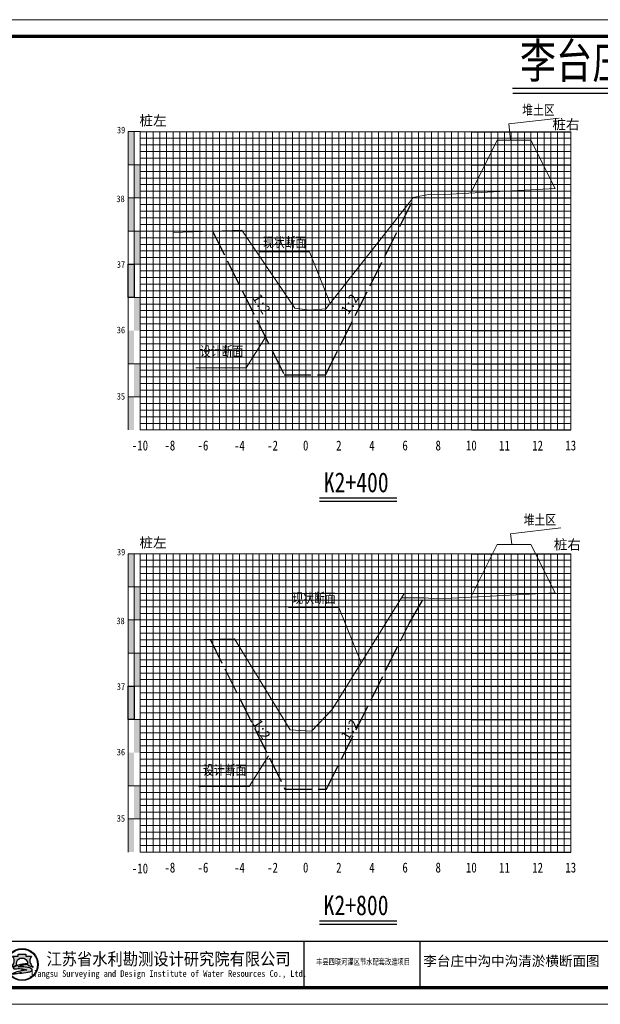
# Model space of a CAD drawing. Header units: millimetres. Extents: x -1851 to 142262423, y -629789 to 22327943.
# Tile 33 of 69: x 36853 to 37028, y 3721 to 4018. Entities that reach past the tile are written whole.
import ezdxf
from ezdxf.enums import TextEntityAlignment as Align

# ---------------------------------------------------------------- set-up
doc = ezdxf.new("R2010")
doc.units = ezdxf.units.MM
doc.linetypes.add('4415', pattern=[5, 4, -1])
for name, color, linetype, lineweight in [('0.13文字', 3, 'Continuous', 13), ('2', 61, 'Continuous', 30), ('3', 8, 'Continuous', 5), ('dmx', 7, 'Continuous', 15)]:
    doc.layers.add(name, color=color, linetype=linetype, lineweight=lineweight)
doc.layers.add('DIMTEX', color=7, linetype='Continuous')
doc.layers.add('断面', color=7, linetype='Continuous')
doc.styles.add('LYJFS', font='times.ttf', dxfattribs={"width": 0.7})
doc.styles.add('STYLE2', font='txt', dxfattribs={"width": 0.8})
doc.styles.add('仿宋体', font='FangSong_GB2312.ttf', dxfattribs={"width": 0.8})
doc.styles.add('宋体', font='txt', dxfattribs={"height": 3.5})
doc.styles.add('等线体', font='simhei.ttf')

# ---------------------------------------------------------------- blocks, each defined once
blk = doc.blocks.new('tk')
h = blk.add_hatch(color=152)
h.dxf.hatch_style = 1
h.paths.add_polyline_path([(6876.364125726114, 854.2295714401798, 1), (6866.686434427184, 854.2295714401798, 1)])
h.paths.add_polyline_path([(6876.201261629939, 854.2295714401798, 1), (6866.84929852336, 854.2295714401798, 1)], flags=16)
h = blk.add_hatch(color=152)
h.dxf.hatch_style = 1
edge = h.paths.add_edge_path()
edge.add_arc((6873.407199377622, 851.8047045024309), 1.461698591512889, 43.31770961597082, 70.37003522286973)
edge.add_arc((6872.0275850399, 847.9366998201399), 5.568375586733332, 70.37003522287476, 84.52854590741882)
edge.add_arc((6871.440752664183, 841.8102204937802), 11.72289597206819, 84.5285459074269, 95.17746754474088)
edge.add_arc((6871.582339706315, 852.1014277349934), 1.831337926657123, 111.7965680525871, 130.9174013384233, ccw=False)
edge.add_arc((6873.47809212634, 847.3608850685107), 6.936886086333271, 98.84274785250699, 111.79656805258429, ccw=False)
edge.add_arc((6874.544451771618, 840.506451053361), 13.873772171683, 95.21036804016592, 98.84274785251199, ccw=False)
edge.add_ellipse((6871.525280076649, 854.5219636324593), major_axis=(-1.773815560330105, 0), ratio=0.8776980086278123, start_angle=172.6538623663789, end_angle=176.9129867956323)
edge.add_arc((6873.117644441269, 844.1909795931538), 10.24870363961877, 88.99992913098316, 98.52267106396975)
edge.add_arc((6872.724314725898, 846.8157053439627), 7.594670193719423, 98.5226710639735, 116.8491039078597)
edge.add_arc((6869.849912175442, 852.4939579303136), 1.230336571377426, 116.8491039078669, 139.2900683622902)
edge.add_arc((6869.065436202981, 853.1689503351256), 0.1954369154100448, 139.2900683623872, 263.050638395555)
edge.add_arc((6869.248585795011, 854.6715617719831), 1.70916902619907, 263.0506383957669, 272.136251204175)
edge.add_arc((6870.416233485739, 823.3689317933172), 29.61523112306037, 88.46268833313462, 92.13625120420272, ccw=False)
edge.add_arc((6871.07395213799, 847.876297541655), 5.099041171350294, 68.07113774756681, 88.46268833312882, ccw=False)
edge.add_arc((6875.183614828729, 831.3122526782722), 21.4080615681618, 95.91294384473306, 98.79521578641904)
edge.add_arc((6873.816328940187, 840.1492628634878), 12.46590188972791, 98.79521578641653, 117.8496747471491)
edge.add_arc((6932.315236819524, 613.7362839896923), 245.9934265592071, 104.7703900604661, 105.15790668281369, ccw=False)
edge.add_line((6869.600177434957, 851.6009245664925), (6868.796656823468, 851.2750728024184))
edge.add_arc((6890.157828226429, 754.105500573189), 99.48982566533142, 100.90627282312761, 102.39834375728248, ccw=False)
edge.add_line((6871.334059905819, 851.7983414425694), (6870.72346251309, 851.6097564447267))
edge.add_arc((6868.414090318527, 880.2016823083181), 28.68503833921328, 274.6177604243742, 279.6944367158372)
edge.add_arc((6872.474319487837, 856.4344682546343), 4.573507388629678, 279.694436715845, 287.6119267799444)
edge.add_arc((6873.358587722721, 853.648913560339), 1.650966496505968, 287.6119267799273, 311.5140981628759)
edge.add_arc((6874.270477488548, 852.6187205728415), 0.2751610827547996, 311.5140981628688, 403.3177096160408)
edge = h.paths.add_edge_path()
edge.add_arc((6875.946394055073, 855.3665725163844), 2.066422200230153, 138.9741968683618, 204.1180883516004, ccw=False)
edge.add_line((6874.387456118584, 856.7229696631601), (6872.690352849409, 856.7229696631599))
edge.add_line((6872.69035284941, 856.7229696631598), (6872.69035284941, 857.3096342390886))
edge.add_line((6872.69035284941, 857.3096342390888), (6870.360207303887, 857.3096342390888))
edge.add_line((6870.360207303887, 857.3096342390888), (6870.360207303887, 856.7229696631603))
edge.add_line((6870.360207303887, 856.7229696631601), (6868.663104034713, 856.7229696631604))
edge.add_arc((6867.104166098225, 855.3665725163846), 2.066422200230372, -24.118088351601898, 41.0258031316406, ccw=False)
edge.add_arc((6865.567634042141, 856.05447875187), 3.749914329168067, 314.34412131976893, 335.8819116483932, ccw=False)
edge.add_arc((6867.522236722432, 856.4070458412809), 3.106664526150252, 282.3877277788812, 290.1465811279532)
edge.add_arc((6864.457993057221, 864.7594382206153), 12.00340818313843, 290.1465811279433, 296.6495194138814)
edge.add_ellipse((6871.525280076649, 854.5219636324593), major_axis=(-1.773815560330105, 0), ratio=0.8776980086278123, start_angle=176.9129867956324, end_angle=378.37473811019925, ccw=False)
edge.add_ellipse((6871.525280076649, 854.5219636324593), major_axis=(-1.773815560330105, 0), ratio=0.8776980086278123, start_angle=172.653862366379, end_angle=176.9129867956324, ccw=False)
edge.add_ellipse((6871.525280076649, 854.5219636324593), major_axis=(-1.773815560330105, 0), ratio=0.8776980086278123, start_angle=161.6252618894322, end_angle=172.653862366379, ccw=False)
edge.add_arc((6878.592567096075, 864.759438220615), 12.00340818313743, 243.3504805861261, 249.853418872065)
edge.add_arc((6875.528323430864, 856.4070458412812), 3.106664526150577, 249.8534188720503, 257.61227222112)
edge.add_arc((6877.482926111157, 856.05447875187), 3.74991432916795, 204.1180883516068, 225.6558786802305, ccw=False)
at = {"lineweight": 0}
for p, q in [((6838.597780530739, 1139.229571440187), (7258.597780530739, 1139.229571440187)), ((7258.597780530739, 842.2295714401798), (6838.597780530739, 842.2295714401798))]:
    blk.add_line(p, q, dxfattribs=at)
for p, q in [((6956.597780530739, 861.2295714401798), (6956.597780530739, 847.2295714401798)), ((6991.597780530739, 861.2295714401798), (6991.597780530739, 847.2295714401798))]:
    blk.add_line(p, q)
at = {"lineweight": 0, "const_width": 1}
blk.add_lwpolyline([(6863.597780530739, 1134.229571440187), (7253.597780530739, 1134.229571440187), (7253.597780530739, 847.2295714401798), (6863.597780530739, 847.2295714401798)], close=True, dxfattribs=at)
at = {"lineweight": 0, "const_width": 0.4}
blk.add_lwpolyline([(7253.597780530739, 861.2295714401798), (6863.597780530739, 861.2295714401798)], dxfattribs=at)
at = {"color": 152}
for points in [[(6869.8419023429, 854.0311891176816, -0.02838203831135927), (6868.592243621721, 853.4904639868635, -0.03386732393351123), (6868.188697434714, 853.3727099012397, 0.09425397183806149), (6868.990200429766, 854.5221939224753, 0.2921547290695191), (6868.663104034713, 856.7229696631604), (6870.360207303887, 856.7229696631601), (6870.360207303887, 857.3096342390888), (6872.69035284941, 857.3096342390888), (6872.69035284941, 856.7229696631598), (6874.387456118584, 856.7229696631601, 0.29215472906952), (6874.06035972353, 854.5221939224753, 0.09425397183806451), (6874.861862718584, 853.3727099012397, -0.03386732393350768), (6874.458316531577, 853.4904639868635, -0.02838203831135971), (6873.208657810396, 854.0311891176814)], [(6873.296521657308, 854.4381220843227, 0.04157472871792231), (6871.598778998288, 854.3265098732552, 0.08013502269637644), (6869.294240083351, 853.5916630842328, 0.09823132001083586), (6868.917290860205, 853.2964201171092, 0.599439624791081), (6869.041789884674, 852.9749492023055, 0.03966424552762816), (6869.312296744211, 852.9635806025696, -0.01603031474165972), (6871.210748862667, 852.9735033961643, -0.08921046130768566), (6872.978215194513, 852.6064141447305, 0.01257694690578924), (6871.910251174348, 852.4685801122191, 0.08333285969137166), (6867.992840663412, 851.171317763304, -0.001690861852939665), (6869.600177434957, 851.6009245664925), (6868.796656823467, 851.275072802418, -0.006510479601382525), (6871.334059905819, 851.7983414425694), (6870.72346251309, 851.6097564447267, 0.02215480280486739), (6873.244469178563, 851.9262713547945, 0.03456031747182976), (6873.858117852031, 852.0753316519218, 0.1046726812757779), (6874.452855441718, 852.4126819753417, 0.4234638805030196), (6874.470673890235, 852.8074929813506, 0.1185893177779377), (6873.898248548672, 853.1814519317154, 0.06185687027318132), (6872.558528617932, 853.479704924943, 0.04649815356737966), (6870.382867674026, 853.4852866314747, -0.08362449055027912), (6870.902341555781, 853.8018397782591, -0.05658197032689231), (6872.411732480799, 854.2153190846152, -0.01585057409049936), (6873.284535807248, 854.3228965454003)]]:
    blk.add_lwpolyline(points, format="xyb", dxfattribs=at)
for radius in [4.838845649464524, 4.675981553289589]:
    blk.add_circle((6871.525280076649, 854.2295714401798), radius, dxfattribs=at)
blk.add_arc((6873.478092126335, 847.3608850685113), 6.936886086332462, 98.84274785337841, 111.7965680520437, dxfattribs=at)
for start_param, end_param in [(2.820892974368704, 6.603884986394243), (3.013378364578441, 3.087714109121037)]:
    blk.add_ellipse((6871.525280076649, 854.5219636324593), major_axis=(-1.773815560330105, 0), ratio=0.8776980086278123, start_param=start_param, end_param=end_param, dxfattribs=at)
at = {"style": '宋体'}
for s, height, width, p in [('江苏省水利勘测设计研究院有限公司', 3.75, 0.9, (6915.725099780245, 855.9804173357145)), ('丰县四联河灌区节水配套改造项目', 1.8, 0.75, (6974.43168055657, 855.1042281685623)), ('Jiangsu Surveying and Design Institute of Water Resources Co., Ltd.', 2, 0.8, (6915.552971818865, 851.2429752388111))]:
    blk.add_text(s, height=height, dxfattribs=dict(at, width=width)).set_placement(p, align=Align.MIDDLE)

msp = doc.modelspace()

# ---------------------------------------------------------------- hatches: boundary and pattern name
at = {"linetype": 'Continuous'}
for points in [[(36885.80106367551, 3984.325873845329), (36887.60106367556, 3984.325873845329), (36887.60106367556, 3974.325873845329), (36885.80106367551, 3974.325873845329)], [(36887.60106367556, 3974.325873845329), (36889.40106367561, 3974.325873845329), (36889.40106367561, 3964.325873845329), (36887.60106367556, 3964.325873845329)], [(36885.80106367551, 3964.325873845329), (36887.60106367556, 3964.325873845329), (36887.60106367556, 3954.325873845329), (36885.80106367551, 3954.325873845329)], [(36887.60106367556, 3954.325873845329), (36889.40106367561, 3954.325873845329), (36889.40106367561, 3944.325873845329), (36887.60106367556, 3944.325873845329)], [(36885.80106367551, 3944.325873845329), (36887.60106367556, 3944.325873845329), (36887.60106367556, 3934.325873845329), (36885.80106367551, 3934.325873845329)], [(36887.60106367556, 3934.325873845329), (36889.40106367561, 3934.325873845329), (36889.40106367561, 3924.325873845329), (36887.60106367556, 3924.325873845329)], [(36885.80106367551, 3924.325873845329), (36887.60106367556, 3924.325873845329), (36887.60106367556, 3914.325873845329), (36885.80106367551, 3914.325873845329)], [(36887.60742442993, 3914.35059899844), (36889.40742442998, 3914.35059899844), (36889.40742442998, 3904.35059899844), (36887.60742442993, 3904.35059899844)], [(36885.80106367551, 3904.32180959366), (36887.60106367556, 3904.32180959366), (36887.60106367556, 3894.32180959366), (36885.80106367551, 3894.32180959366)], [(36885.80106367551, 3857.013848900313), (36887.60106367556, 3857.013848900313), (36887.60106367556, 3847.013848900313), (36885.80106367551, 3847.013848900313)], [(36887.60106367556, 3847.013848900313), (36889.40106367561, 3847.013848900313), (36889.40106367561, 3837.013848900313), (36887.60106367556, 3837.013848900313)], [(36885.80106367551, 3837.013848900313), (36887.60106367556, 3837.013848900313), (36887.60106367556, 3827.013848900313), (36885.80106367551, 3827.013848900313)], [(36887.60106367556, 3827.013848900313), (36889.40106367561, 3827.013848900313), (36889.40106367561, 3817.013848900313), (36887.60106367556, 3817.013848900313)], [(36885.80106367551, 3817.013848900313), (36887.60106367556, 3817.013848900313), (36887.60106367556, 3807.013848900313), (36885.80106367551, 3807.013848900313)], [(36887.60106367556, 3807.013848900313), (36889.40106367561, 3807.013848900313), (36889.40106367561, 3797.013848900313), (36887.60106367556, 3797.013848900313)], [(36885.80106367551, 3797.013848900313), (36887.60106367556, 3797.013848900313), (36887.60106367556, 3787.013848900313), (36885.80106367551, 3787.013848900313)], [(36887.60742442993, 3787.038574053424), (36889.40742442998, 3787.038574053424), (36889.40742442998, 3777.038574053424), (36887.60742442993, 3777.038574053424)], [(36885.80106367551, 3777.009784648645), (36887.60106367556, 3777.009784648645), (36887.60106367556, 3767.009784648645), (36885.80106367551, 3767.009784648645)]]:
    msp.add_hatch(color=7, dxfattribs=at).paths.add_polyline_path(points)

# ---------------------------------------------------------------- linework, layer by layer
at = {"color": 1, "linetype": '4415', "lineweight": 30, "ltscale": 2}
for p, q in [((36945.42674992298, 3910.963976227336), (36972.20305102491, 3964.516578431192)), ((36970.42674992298, 3960.963976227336), (36970.42674992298, 3960.963976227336)), ((36911.27451311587, 3954.268449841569), (36932.92674992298, 3910.963976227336)), ((36932.92674992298, 3910.963976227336), (36945.42674992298, 3910.963976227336))]:
    msp.add_line(p, q, dxfattribs=at)
at = {"linetype": 'Continuous', "lineweight": 20, "flags": 128}
for points in [[(37001.19837404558, 3981.731679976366), (37000.71537380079, 3986.625371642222), (37015.9188375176, 3988.403315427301)], [(36946.87031705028, 3932.325873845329), (36940.52437917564, 3948.100904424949), (36925.37298949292, 3948.074592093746)], [(36927.24580111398, 3922.325873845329), (36921.40495339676, 3913.090724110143), (36906.25356371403, 3913.064411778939)], [(37001.66053694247, 3859.91290719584), (37001.17753669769, 3863.00228539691), (37016.3810004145, 3864.780229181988)], [(36956.10989134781, 3824.052837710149), (36949.37736041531, 3840.788879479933), (36934.22597073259, 3840.762567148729)], [(36928.15106367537, 3795.990236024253), (36922.31021595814, 3786.755086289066), (36907.15882627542, 3786.728773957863)]]:
    msp.add_lwpolyline(points, dxfattribs=at)
at = {"linetype": 'Continuous', "flags": 128}
for points in [[(36885.80106367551, 3944.325873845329), (36887.60106367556, 3944.325873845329), (36887.60106367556, 3934.325873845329), (36885.80106367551, 3934.325873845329)], [(36885.80106367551, 3817.013848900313), (36887.60106367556, 3817.013848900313), (36887.60106367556, 3807.013848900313), (36885.80106367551, 3807.013848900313)]]:
    msp.add_lwpolyline(points, close=True, dxfattribs=at)
at = {"color": 1, "linetype": '4415', "lineweight": 30, "ltscale": 2}
msp.add_lwpolyline([(36910.5517715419, 3831.1888202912), (36933.15106367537, 3785.990236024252), (36945.65106367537, 3785.990236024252), (36970.65106367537, 3835.990236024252), (36975.07663988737, 3843.736970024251)], dxfattribs=at)
at = {"layer": '2', "color": 7, "lineweight": 15}
for points in [[(36889.40106367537, 3984.259773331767), (36989.40106367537, 3984.259773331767)], [(36899.40106367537, 3984.325873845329), (36899.40106367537, 3894.325873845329)], [(36909.40106367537, 3984.325873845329), (36909.40106367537, 3894.325873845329)], [(36919.40106367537, 3984.325873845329), (36919.40106367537, 3894.325873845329)], [(36929.40106367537, 3984.325873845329), (36929.40106367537, 3894.325873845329)], [(36949.40106367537, 3984.325873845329), (36949.40106367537, 3894.325873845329)], [(36959.40106367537, 3984.325873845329), (36959.40106367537, 3894.325873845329)], [(36969.40106367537, 3984.325873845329), (36969.40106367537, 3894.325873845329)], [(36979.40106367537, 3984.325873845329), (36979.40106367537, 3894.325873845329)], [(36989.40106367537, 3984.325873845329), (36989.40106367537, 3894.325873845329)], [(36999.40106367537, 3984.325873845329), (36999.40106367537, 3894.325873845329)], [(37009.40106367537, 3984.325873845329), (37009.40106367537, 3894.325873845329)], [(37019.40106367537, 3984.325873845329), (37019.40106367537, 3894.325873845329)], [(36889.40106367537, 3974.325873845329), (36989.40106367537, 3974.325873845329)], [(36889.40106367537, 3964.325873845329), (36989.40106367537, 3964.325873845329)], [(36889.40106367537, 3954.325873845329), (36989.40106367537, 3954.325873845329)], [(36889.40106367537, 3944.325873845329), (36989.40106367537, 3944.325873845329)], [(36889.40106367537, 3924.325873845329), (36989.40106367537, 3924.325873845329)], [(36889.40106367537, 3894.325873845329), (36989.40106367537, 3894.325873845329)], [(36889.40106367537, 3856.947748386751), (36989.40106367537, 3856.947748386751)], [(36899.40106367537, 3857.013848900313), (36899.40106367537, 3767.013848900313)], [(36909.40106367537, 3857.013848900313), (36909.40106367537, 3767.013848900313)], [(36919.40106367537, 3857.013848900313), (36919.40106367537, 3767.013848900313)], [(36929.40106367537, 3857.013848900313), (36929.40106367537, 3767.013848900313)], [(36949.40106367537, 3857.013848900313), (36949.40106367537, 3767.013848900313)], [(36959.40106367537, 3857.013848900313), (36959.40106367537, 3767.013848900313)], [(36969.40106367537, 3857.013848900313), (36969.40106367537, 3767.013848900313)], [(36979.40106367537, 3857.013848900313), (36979.40106367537, 3767.013848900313)], [(36989.40106367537, 3857.013848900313), (36989.40106367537, 3767.013848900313)], [(36999.40106367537, 3857.013848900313), (36999.40106367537, 3767.013848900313)], [(37009.40106367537, 3857.013848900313), (37009.40106367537, 3767.013848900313)], [(37019.40106367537, 3857.013848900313), (37019.40106367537, 3767.013848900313)], [(36889.40106367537, 3847.013848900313), (36989.40106367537, 3847.013848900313)], [(36889.40106367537, 3837.013848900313), (36989.40106367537, 3837.013848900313)], [(36889.40106367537, 3827.013848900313), (36989.40106367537, 3827.013848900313)], [(36889.40106367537, 3817.013848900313), (36989.40106367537, 3817.013848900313)], [(36889.40106367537, 3797.013848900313), (36989.40106367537, 3797.013848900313)], [(36889.40106367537, 3767.013848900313), (36989.40106367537, 3767.013848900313)]]:
    msp.add_lwpolyline(points, dxfattribs=at)
at = {"layer": '2', "color": 3, "lineweight": 15}
for points in [[(36939.40106367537, 3984.325873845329), (36939.40106367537, 3894.325873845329)], [(36939.40106367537, 3857.013848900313), (36939.40106367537, 3767.013848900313)]]:
    msp.add_lwpolyline(points, dxfattribs=at)
at = {"layer": '2', "color": 7, "lineweight": 15, "flags": 128}
for points in [[(36889.40106367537, 3934.325873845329), (36989.40106367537, 3934.325873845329)], [(36889.40106367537, 3807.013848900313), (36989.40106367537, 3807.013848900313)]]:
    msp.add_lwpolyline(points, dxfattribs=at)
at = {"layer": '2', "color": 0, "lineweight": 15}
for points in [[(36889.40106367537, 3914.325873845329), (36989.40106367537, 3914.325873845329)], [(36889.40106367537, 3904.325873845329), (36989.40106367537, 3904.325873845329)], [(36889.40106367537, 3787.013848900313), (36989.40106367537, 3787.013848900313)], [(36889.40106367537, 3777.013848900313), (36989.40106367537, 3777.013848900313)]]:
    msp.add_lwpolyline(points, dxfattribs=at)
at = {"layer": '3', "lineweight": 5}
for p, q in [((36989.40106367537, 3982.325873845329), (37009.40106367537, 3982.325873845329)), ((36989.40106367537, 3980.325873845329), (37009.40106367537, 3980.325873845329)), ((37009.40106367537, 3982.325873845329), (37019.40106367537, 3982.325873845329)), ((37009.40106367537, 3980.325873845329), (37019.40106367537, 3980.325873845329)), ((36989.40106367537, 3978.325873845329), (37009.40106367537, 3978.325873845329)), ((37009.40106367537, 3978.325873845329), (37019.40106367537, 3978.325873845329)), ((36989.40106367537, 3976.325873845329), (37009.40106367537, 3976.325873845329)), ((37009.40106367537, 3976.325873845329), (37019.40106367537, 3976.325873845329)), ((36989.40106367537, 3972.325873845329), (37009.40106367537, 3972.325873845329)), ((37009.40106367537, 3972.325873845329), (37019.40106367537, 3972.325873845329)), ((36989.40106367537, 3970.325873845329), (37009.40106367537, 3970.325873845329)), ((36989.40106367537, 3968.325873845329), (37009.40106367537, 3968.325873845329)), ((37009.40106367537, 3970.325873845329), (37019.40106367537, 3970.325873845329)), ((37009.40106367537, 3968.325873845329), (37019.40106367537, 3968.325873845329)), ((36989.40106367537, 3966.325873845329), (37009.40106367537, 3966.325873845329)), ((37009.40106367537, 3966.325873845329), (37019.40106367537, 3966.325873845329)), ((36989.40106367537, 3962.325873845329), (37009.40106367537, 3962.325873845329)), ((37009.40106367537, 3962.325873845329), (37019.40106367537, 3962.325873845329)), ((36989.40106367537, 3960.325873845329), (37009.40106367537, 3960.325873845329)), ((37009.40106367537, 3960.325873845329), (37019.40106367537, 3960.325873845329)), ((36989.40106367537, 3958.325873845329), (37009.40106367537, 3958.325873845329)), ((36989.40106367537, 3956.325873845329), (37009.40106367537, 3956.325873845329)), ((37009.40106367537, 3958.325873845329), (37019.40106367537, 3958.325873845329)), ((37009.40106367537, 3956.325873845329), (37019.40106367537, 3956.325873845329)), ((36989.40106367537, 3952.325873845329), (37009.40106367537, 3952.325873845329)), ((36989.40106367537, 3950.325873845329), (37009.40106367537, 3950.325873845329)), ((37009.40106367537, 3952.325873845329), (37019.40106367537, 3952.325873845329)), ((37009.40106367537, 3950.325873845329), (37019.40106367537, 3950.325873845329)), ((36989.40106367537, 3948.325873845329), (37009.40106367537, 3948.325873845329)), ((37009.40106367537, 3948.325873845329), (37019.40106367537, 3948.325873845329)), ((36989.40106367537, 3946.325873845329), (37009.40106367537, 3946.325873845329)), ((37009.40106367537, 3946.325873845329), (37019.40106367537, 3946.325873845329)), ((36989.40106367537, 3942.325873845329), (37009.40106367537, 3942.325873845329)), ((37009.40106367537, 3942.325873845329), (37019.40106367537, 3942.325873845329)), ((36989.40106367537, 3940.325873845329), (37009.40106367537, 3940.325873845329)), ((36989.40106367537, 3938.325873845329), (37009.40106367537, 3938.325873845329)), ((37009.40106367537, 3940.325873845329), (37019.40106367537, 3940.325873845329)), ((37009.40106367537, 3938.325873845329), (37019.40106367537, 3938.325873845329)), ((36989.40106367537, 3936.325873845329), (37009.40106367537, 3936.325873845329)), ((37009.40106367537, 3936.325873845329), (37019.40106367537, 3936.325873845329)), ((36989.40106367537, 3932.325873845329), (37009.40106367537, 3932.325873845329)), ((37009.40106367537, 3932.325873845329), (37019.40106367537, 3932.325873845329)), ((36989.40106367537, 3930.325873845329), (37009.40106367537, 3930.325873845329)), ((37009.40106367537, 3930.325873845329), (37019.40106367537, 3930.325873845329)), ((36989.40106367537, 3928.325873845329), (37009.40106367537, 3928.325873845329)), ((37009.40106367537, 3928.325873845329), (37019.40106367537, 3928.325873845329)), ((36989.40106367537, 3926.325873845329), (37009.40106367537, 3926.325873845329)), ((37009.40106367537, 3926.325873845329), (37019.40106367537, 3926.325873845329)), ((36989.40106367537, 3922.325873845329), (37009.40106367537, 3922.325873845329)), ((37009.40106367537, 3922.325873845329), (37019.40106367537, 3922.325873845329)), ((36989.40106367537, 3920.325873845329), (37009.40106367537, 3920.325873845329)), ((36989.40106367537, 3918.325873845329), (37009.40106367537, 3918.325873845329)), ((37009.40106367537, 3920.325873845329), (37019.40106367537, 3920.325873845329)), ((37009.40106367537, 3918.325873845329), (37019.40106367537, 3918.325873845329)), ((36989.40106367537, 3916.325873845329), (37009.40106367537, 3916.325873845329)), ((37009.40106367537, 3916.325873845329), (37019.40106367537, 3916.325873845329)), ((36989.40106367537, 3912.325873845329), (37009.40106367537, 3912.325873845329)), ((37009.40106367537, 3912.325873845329), (37019.40106367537, 3912.325873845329)), ((36989.40106367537, 3910.325873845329), (37009.40106367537, 3910.325873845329)), ((37009.40106367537, 3910.325873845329), (37019.40106367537, 3910.325873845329)), ((36989.40106367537, 3908.325873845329), (37009.40106367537, 3908.325873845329)), ((36989.40106367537, 3906.325873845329), (37009.40106367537, 3906.325873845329)), ((37009.40106367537, 3908.325873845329), (37019.40106367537, 3908.325873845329)), ((37009.40106367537, 3906.325873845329), (37019.40106367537, 3906.325873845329)), ((36989.40106367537, 3902.325873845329), (37009.40106367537, 3902.325873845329)), ((36989.40106367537, 3900.325873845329), (37009.40106367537, 3900.325873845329)), ((37009.40106367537, 3902.325873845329), (37019.40106367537, 3902.325873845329)), ((37009.40106367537, 3900.325873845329), (37019.40106367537, 3900.325873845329)), ((36989.40106367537, 3898.325873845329), (37009.40106367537, 3898.325873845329)), ((37009.40106367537, 3898.325873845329), (37019.40106367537, 3898.325873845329)), ((36989.40106367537, 3896.325873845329), (37009.40106367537, 3896.325873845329)), ((37009.40106367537, 3896.325873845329), (37019.40106367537, 3896.325873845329)), ((36989.40106367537, 3855.013848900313), (37009.40106367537, 3855.013848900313)), ((36989.40106367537, 3853.013848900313), (37009.40106367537, 3853.013848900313)), ((37009.40106367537, 3855.013848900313), (37019.40106367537, 3855.013848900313)), ((37009.40106367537, 3853.013848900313), (37019.40106367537, 3853.013848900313)), ((36989.40106367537, 3851.013848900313), (37009.40106367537, 3851.013848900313)), ((37009.40106367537, 3851.013848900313), (37019.40106367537, 3851.013848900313)), ((36989.40106367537, 3849.013848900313), (37009.40106367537, 3849.013848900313)), ((37009.40106367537, 3849.013848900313), (37019.40106367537, 3849.013848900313)), ((36989.40106367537, 3845.013848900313), (37009.40106367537, 3845.013848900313)), ((37009.40106367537, 3845.013848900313), (37019.40106367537, 3845.013848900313)), ((36989.40106367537, 3843.013848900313), (37009.40106367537, 3843.013848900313)), ((36989.40106367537, 3841.013848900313), (37009.40106367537, 3841.013848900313)), ((37009.40106367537, 3843.013848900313), (37019.40106367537, 3843.013848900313)), ((37009.40106367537, 3841.013848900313), (37019.40106367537, 3841.013848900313)), ((36989.40106367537, 3839.013848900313), (37009.40106367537, 3839.013848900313)), ((37009.40106367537, 3839.013848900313), (37019.40106367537, 3839.013848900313)), ((36989.40106367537, 3835.013848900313), (37009.40106367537, 3835.013848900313)), ((37009.40106367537, 3835.013848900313), (37019.40106367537, 3835.013848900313)), ((36989.40106367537, 3833.013848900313), (37009.40106367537, 3833.013848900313)), ((37009.40106367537, 3833.013848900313), (37019.40106367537, 3833.013848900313)), ((36989.40106367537, 3831.013848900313), (37009.40106367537, 3831.013848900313)), ((36989.40106367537, 3829.013848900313), (37009.40106367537, 3829.013848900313)), ((37009.40106367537, 3831.013848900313), (37019.40106367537, 3831.013848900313)), ((37009.40106367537, 3829.013848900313), (37019.40106367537, 3829.013848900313)), ((36989.40106367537, 3825.013848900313), (37009.40106367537, 3825.013848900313)), ((36989.40106367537, 3823.013848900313), (37009.40106367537, 3823.013848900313)), ((37009.40106367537, 3825.013848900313), (37019.40106367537, 3825.013848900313)), ((37009.40106367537, 3823.013848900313), (37019.40106367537, 3823.013848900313)), ((36989.40106367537, 3821.013848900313), (37009.40106367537, 3821.013848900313)), ((37009.40106367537, 3821.013848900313), (37019.40106367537, 3821.013848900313)), ((36989.40106367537, 3819.013848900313), (37009.40106367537, 3819.013848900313)), ((37009.40106367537, 3819.013848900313), (37019.40106367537, 3819.013848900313)), ((36989.40106367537, 3815.013848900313), (37009.40106367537, 3815.013848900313)), ((37009.40106367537, 3815.013848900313), (37019.40106367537, 3815.013848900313)), ((36989.40106367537, 3813.013848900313), (37009.40106367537, 3813.013848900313)), ((36989.40106367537, 3811.013848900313), (37009.40106367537, 3811.013848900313)), ((37009.40106367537, 3813.013848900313), (37019.40106367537, 3813.013848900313)), ((37009.40106367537, 3811.013848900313), (37019.40106367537, 3811.013848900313)), ((36989.40106367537, 3809.013848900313), (37009.40106367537, 3809.013848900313)), ((37009.40106367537, 3809.013848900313), (37019.40106367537, 3809.013848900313)), ((36989.40106367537, 3805.013848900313), (37009.40106367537, 3805.013848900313)), ((37009.40106367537, 3805.013848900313), (37019.40106367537, 3805.013848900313)), ((36989.40106367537, 3803.013848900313), (37009.40106367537, 3803.013848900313)), ((37009.40106367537, 3803.013848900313), (37019.40106367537, 3803.013848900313)), ((36989.40106367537, 3801.013848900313), (37009.40106367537, 3801.013848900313)), ((36989.40106367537, 3799.013848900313), (37009.40106367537, 3799.013848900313)), ((37009.40106367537, 3801.013848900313), (37019.40106367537, 3801.013848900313)), ((37009.40106367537, 3799.013848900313), (37019.40106367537, 3799.013848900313)), ((36989.40106367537, 3795.013848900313), (37009.40106367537, 3795.013848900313)), ((36989.40106367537, 3793.013848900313), (37009.40106367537, 3793.013848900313)), ((37009.40106367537, 3795.013848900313), (37019.40106367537, 3795.013848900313)), ((37009.40106367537, 3793.013848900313), (37019.40106367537, 3793.013848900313)), ((36989.40106367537, 3791.013848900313), (37009.40106367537, 3791.013848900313)), ((37009.40106367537, 3791.013848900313), (37019.40106367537, 3791.013848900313)), ((36989.40106367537, 3789.013848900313), (37009.40106367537, 3789.013848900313)), ((37009.40106367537, 3789.013848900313), (37019.40106367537, 3789.013848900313)), ((36989.40106367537, 3785.013848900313), (37009.40106367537, 3785.013848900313)), ((37009.40106367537, 3785.013848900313), (37019.40106367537, 3785.013848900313)), ((36989.40106367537, 3783.013848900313), (37009.40106367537, 3783.013848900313)), ((36989.40106367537, 3781.013848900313), (37009.40106367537, 3781.013848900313)), ((37009.40106367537, 3783.013848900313), (37019.40106367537, 3783.013848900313)), ((37009.40106367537, 3781.013848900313), (37019.40106367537, 3781.013848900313)), ((36989.40106367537, 3779.013848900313), (37009.40106367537, 3779.013848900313)), ((37009.40106367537, 3779.013848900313), (37019.40106367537, 3779.013848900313)), ((36989.40106367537, 3775.013848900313), (37009.40106367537, 3775.013848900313)), ((37009.40106367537, 3775.013848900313), (37019.40106367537, 3775.013848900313)), ((36989.40106367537, 3773.013848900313), (37009.40106367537, 3773.013848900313)), ((37009.40106367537, 3773.013848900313), (37019.40106367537, 3773.013848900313)), ((36989.40106367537, 3771.013848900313), (37009.40106367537, 3771.013848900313)), ((36989.40106367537, 3769.013848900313), (37009.40106367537, 3769.013848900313)), ((37009.40106367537, 3771.013848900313), (37019.40106367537, 3771.013848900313)), ((37009.40106367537, 3769.013848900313), (37019.40106367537, 3769.013848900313))]:
    msp.add_line(p, q, dxfattribs=at)
for points in [[(36891.40106367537, 3984.325873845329), (36891.40106367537, 3894.325873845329)], [(36893.40106367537, 3984.325873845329), (36893.40106367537, 3894.325873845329)], [(36895.40106367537, 3984.325873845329), (36895.40106367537, 3894.325873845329)], [(36897.40106367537, 3984.325873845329), (36897.40106367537, 3894.325873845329)], [(36901.40106367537, 3984.325873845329), (36901.40106367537, 3894.325873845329)], [(36903.40106367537, 3984.325873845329), (36903.40106367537, 3894.325873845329)], [(36905.40106367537, 3984.325873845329), (36905.40106367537, 3894.325873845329)], [(36907.40106367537, 3984.325873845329), (36907.40106367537, 3894.325873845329)], [(36911.40106367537, 3984.325873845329), (36911.40106367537, 3894.325873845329)], [(36913.40106367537, 3984.325873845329), (36913.40106367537, 3894.325873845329)], [(36915.40106367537, 3984.325873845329), (36915.40106367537, 3894.325873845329)], [(36917.40106367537, 3984.325873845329), (36917.40106367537, 3894.325873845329)], [(36921.40106367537, 3984.325873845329), (36921.40106367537, 3894.325873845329)], [(36923.40106367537, 3984.325873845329), (36923.40106367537, 3894.325873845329)], [(36925.40106367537, 3984.325873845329), (36925.40106367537, 3894.325873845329)], [(36927.40106367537, 3984.325873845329), (36927.40106367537, 3894.325873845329)], [(36931.40106367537, 3984.325873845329), (36931.40106367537, 3894.325873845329)], [(36933.40106367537, 3984.325873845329), (36933.40106367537, 3894.325873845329)], [(36935.40106367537, 3984.325873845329), (36935.40106367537, 3894.325873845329)], [(36937.40106367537, 3984.325873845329), (36937.40106367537, 3894.325873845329)], [(36941.40106367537, 3984.325873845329), (36941.40106367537, 3894.325873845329)], [(36943.40106367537, 3984.325873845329), (36943.40106367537, 3894.325873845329)], [(36945.40106367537, 3984.325873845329), (36945.40106367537, 3894.325873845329)], [(36947.40106367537, 3984.325873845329), (36947.40106367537, 3894.325873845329)], [(36951.40106367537, 3984.325873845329), (36951.40106367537, 3894.325873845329)], [(36953.40106367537, 3984.325873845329), (36953.40106367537, 3894.325873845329)], [(36955.40106367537, 3984.325873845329), (36955.40106367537, 3894.325873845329)], [(36957.40106367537, 3984.325873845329), (36957.40106367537, 3894.325873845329)], [(36961.40106367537, 3984.325873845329), (36961.40106367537, 3894.325873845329)], [(36963.40106367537, 3984.325873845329), (36963.40106367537, 3894.325873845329)], [(36965.40106367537, 3984.325873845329), (36965.40106367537, 3894.325873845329)], [(36967.40106367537, 3984.325873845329), (36967.40106367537, 3894.325873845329)], [(36971.40106367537, 3984.325873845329), (36971.40106367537, 3894.325873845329)], [(36973.40106367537, 3984.325873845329), (36973.40106367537, 3894.325873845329)], [(36975.40106367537, 3984.325873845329), (36975.40106367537, 3894.325873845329)], [(36977.40106367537, 3984.325873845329), (36977.40106367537, 3894.325873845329)], [(36981.40106367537, 3984.325873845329), (36981.40106367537, 3894.325873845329)], [(36983.40106367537, 3984.325873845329), (36983.40106367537, 3894.325873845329)], [(36985.40106367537, 3984.325873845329), (36985.40106367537, 3894.325873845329)], [(36987.40106367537, 3984.325873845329), (36987.40106367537, 3894.325873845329)], [(36991.40106367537, 3984.325873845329), (36991.40106367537, 3894.325873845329)], [(36993.40106367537, 3984.325873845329), (36993.40106367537, 3894.325873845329)], [(36995.40106367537, 3984.325873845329), (36995.40106367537, 3894.325873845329)], [(36997.40106367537, 3984.325873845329), (36997.40106367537, 3894.325873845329)], [(37001.40106367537, 3984.325873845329), (37001.40106367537, 3894.325873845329)], [(37003.40106367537, 3984.325873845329), (37003.40106367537, 3894.325873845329)], [(37005.40106367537, 3984.325873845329), (37005.40106367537, 3894.325873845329)], [(37007.40106367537, 3984.325873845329), (37007.40106367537, 3894.325873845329)], [(37011.40106367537, 3984.325873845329), (37011.40106367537, 3894.325873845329)], [(37013.40106367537, 3984.325873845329), (37013.40106367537, 3894.325873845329)], [(37015.40106367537, 3984.325873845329), (37015.40106367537, 3894.325873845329)], [(37017.40106367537, 3984.325873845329), (37017.40106367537, 3894.325873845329)], [(36889.40106367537, 3982.325873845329), (36989.40106367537, 3982.325873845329)], [(36889.40106367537, 3980.325873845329), (36989.40106367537, 3980.325873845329)], [(36889.40106367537, 3978.325873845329), (36989.40106367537, 3978.325873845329)], [(36889.40106367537, 3976.325873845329), (36989.40106367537, 3976.325873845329)], [(36889.40106367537, 3972.325873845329), (36989.40106367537, 3972.325873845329)], [(36889.40106367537, 3970.325873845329), (36989.40106367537, 3970.325873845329)], [(36889.40106367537, 3968.325873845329), (36989.40106367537, 3968.325873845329)], [(36889.40106367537, 3966.325873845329), (36989.40106367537, 3966.325873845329)], [(36889.40106367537, 3962.325873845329), (36989.40106367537, 3962.325873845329)], [(36889.40106367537, 3960.325873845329), (36989.40106367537, 3960.325873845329)], [(36889.40106367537, 3958.325873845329), (36989.40106367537, 3958.325873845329)], [(36889.40106367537, 3956.325873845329), (36989.40106367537, 3956.325873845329)], [(36889.40106367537, 3952.325873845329), (36989.40106367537, 3952.325873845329)], [(36889.40106367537, 3950.325873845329), (36989.40106367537, 3950.325873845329)], [(36889.40106367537, 3948.325873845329), (36989.40106367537, 3948.325873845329)], [(36889.40106367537, 3946.325873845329), (36989.40106367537, 3946.325873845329)], [(36889.40106367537, 3942.325873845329), (36989.40106367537, 3942.325873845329)], [(36889.40106367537, 3940.325873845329), (36989.40106367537, 3940.325873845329)], [(36889.40106367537, 3938.325873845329), (36989.40106367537, 3938.325873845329)], [(36889.40106367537, 3936.325873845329), (36989.40106367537, 3936.325873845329)], [(36889.40106367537, 3932.325873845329), (36989.40106367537, 3932.325873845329)], [(36889.40106367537, 3930.325873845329), (36989.40106367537, 3930.325873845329)], [(36889.40106367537, 3928.325873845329), (36989.40106367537, 3928.325873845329)], [(36889.40106367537, 3926.325873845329), (36989.40106367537, 3926.325873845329)], [(36889.40106367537, 3922.325873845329), (36989.40106367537, 3922.325873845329)], [(36889.40106367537, 3920.325873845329), (36989.40106367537, 3920.325873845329)], [(36889.40106367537, 3918.325873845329), (36989.40106367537, 3918.325873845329)], [(36889.40106367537, 3916.325873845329), (36989.40106367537, 3916.325873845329)], [(36889.40106367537, 3912.325873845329), (36989.40106367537, 3912.325873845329)], [(36889.40106367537, 3910.325873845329), (36989.40106367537, 3910.325873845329)], [(36889.40106367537, 3908.325873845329), (36989.40106367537, 3908.325873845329)], [(36889.40106367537, 3906.325873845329), (36989.40106367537, 3906.325873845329)], [(36889.40106367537, 3902.325873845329), (36989.40106367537, 3902.325873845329)], [(36889.40106367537, 3900.325873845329), (36989.40106367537, 3900.325873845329)], [(36889.40106367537, 3898.325873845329), (36989.40106367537, 3898.325873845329)], [(36889.40106367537, 3896.325873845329), (36989.40106367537, 3896.325873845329)], [(36891.40106367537, 3857.013848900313), (36891.40106367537, 3767.013848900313)], [(36893.40106367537, 3857.013848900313), (36893.40106367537, 3767.013848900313)], [(36895.40106367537, 3857.013848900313), (36895.40106367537, 3767.013848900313)], [(36897.40106367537, 3857.013848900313), (36897.40106367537, 3767.013848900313)], [(36901.40106367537, 3857.013848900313), (36901.40106367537, 3767.013848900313)], [(36903.40106367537, 3857.013848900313), (36903.40106367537, 3767.013848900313)], [(36905.40106367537, 3857.013848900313), (36905.40106367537, 3767.013848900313)], [(36907.40106367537, 3857.013848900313), (36907.40106367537, 3767.013848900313)], [(36911.40106367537, 3857.013848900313), (36911.40106367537, 3767.013848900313)], [(36913.40106367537, 3857.013848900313), (36913.40106367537, 3767.013848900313)], [(36915.40106367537, 3857.013848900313), (36915.40106367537, 3767.013848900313)], [(36917.40106367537, 3857.013848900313), (36917.40106367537, 3767.013848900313)], [(36921.40106367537, 3857.013848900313), (36921.40106367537, 3767.013848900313)], [(36923.40106367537, 3857.013848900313), (36923.40106367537, 3767.013848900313)], [(36925.40106367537, 3857.013848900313), (36925.40106367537, 3767.013848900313)], [(36927.40106367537, 3857.013848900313), (36927.40106367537, 3767.013848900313)], [(36931.40106367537, 3857.013848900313), (36931.40106367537, 3767.013848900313)], [(36933.40106367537, 3857.013848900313), (36933.40106367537, 3767.013848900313)], [(36935.40106367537, 3857.013848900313), (36935.40106367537, 3767.013848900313)], [(36937.40106367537, 3857.013848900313), (36937.40106367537, 3767.013848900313)], [(36941.40106367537, 3857.013848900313), (36941.40106367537, 3767.013848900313)], [(36943.40106367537, 3857.013848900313), (36943.40106367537, 3767.013848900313)], [(36945.40106367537, 3857.013848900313), (36945.40106367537, 3767.013848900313)], [(36947.40106367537, 3857.013848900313), (36947.40106367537, 3767.013848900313)], [(36951.40106367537, 3857.013848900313), (36951.40106367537, 3767.013848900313)], [(36953.40106367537, 3857.013848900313), (36953.40106367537, 3767.013848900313)], [(36955.40106367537, 3857.013848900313), (36955.40106367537, 3767.013848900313)], [(36957.40106367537, 3857.013848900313), (36957.40106367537, 3767.013848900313)], [(36961.40106367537, 3857.013848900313), (36961.40106367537, 3767.013848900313)], [(36963.40106367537, 3857.013848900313), (36963.40106367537, 3767.013848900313)], [(36965.40106367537, 3857.013848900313), (36965.40106367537, 3767.013848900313)], [(36967.40106367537, 3857.013848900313), (36967.40106367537, 3767.013848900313)], [(36971.40106367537, 3857.013848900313), (36971.40106367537, 3767.013848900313)], [(36973.40106367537, 3857.013848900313), (36973.40106367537, 3767.013848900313)], [(36975.40106367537, 3857.013848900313), (36975.40106367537, 3767.013848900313)], [(36977.40106367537, 3857.013848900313), (36977.40106367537, 3767.013848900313)], [(36981.40106367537, 3857.013848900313), (36981.40106367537, 3767.013848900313)], [(36983.40106367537, 3857.013848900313), (36983.40106367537, 3767.013848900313)], [(36985.40106367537, 3857.013848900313), (36985.40106367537, 3767.013848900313)], [(36987.40106367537, 3857.013848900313), (36987.40106367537, 3767.013848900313)], [(36991.40106367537, 3857.013848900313), (36991.40106367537, 3767.013848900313)], [(36993.40106367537, 3857.013848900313), (36993.40106367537, 3767.013848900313)], [(36995.40106367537, 3857.013848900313), (36995.40106367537, 3767.013848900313)], [(36997.40106367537, 3857.013848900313), (36997.40106367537, 3767.013848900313)], [(37001.40106367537, 3857.013848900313), (37001.40106367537, 3767.013848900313)], [(37003.40106367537, 3857.013848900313), (37003.40106367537, 3767.013848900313)], [(37005.40106367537, 3857.013848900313), (37005.40106367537, 3767.013848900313)], [(37007.40106367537, 3857.013848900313), (37007.40106367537, 3767.013848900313)], [(37011.40106367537, 3857.013848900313), (37011.40106367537, 3767.013848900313)], [(37013.40106367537, 3857.013848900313), (37013.40106367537, 3767.013848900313)], [(37015.40106367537, 3857.013848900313), (37015.40106367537, 3767.013848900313)], [(37017.40106367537, 3857.013848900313), (37017.40106367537, 3767.013848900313)], [(36889.40106367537, 3855.013848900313), (36989.40106367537, 3855.013848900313)], [(36889.40106367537, 3853.013848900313), (36989.40106367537, 3853.013848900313)], [(36889.40106367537, 3851.013848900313), (36989.40106367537, 3851.013848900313)], [(36889.40106367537, 3849.013848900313), (36989.40106367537, 3849.013848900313)], [(36889.40106367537, 3845.013848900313), (36989.40106367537, 3845.013848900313)], [(36889.40106367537, 3843.013848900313), (36989.40106367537, 3843.013848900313)], [(36889.40106367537, 3841.013848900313), (36989.40106367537, 3841.013848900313)], [(36889.40106367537, 3839.013848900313), (36989.40106367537, 3839.013848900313)], [(36889.40106367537, 3835.013848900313), (36989.40106367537, 3835.013848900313)], [(36889.40106367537, 3833.013848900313), (36989.40106367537, 3833.013848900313)], [(36889.40106367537, 3831.013848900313), (36989.40106367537, 3831.013848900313)], [(36889.40106367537, 3829.013848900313), (36989.40106367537, 3829.013848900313)], [(36889.40106367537, 3825.013848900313), (36989.40106367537, 3825.013848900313)], [(36889.40106367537, 3823.013848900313), (36989.40106367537, 3823.013848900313)], [(36889.40106367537, 3821.013848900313), (36989.40106367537, 3821.013848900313)], [(36889.40106367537, 3819.013848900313), (36989.40106367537, 3819.013848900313)], [(36889.40106367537, 3815.013848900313), (36989.40106367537, 3815.013848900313)], [(36889.40106367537, 3813.013848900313), (36989.40106367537, 3813.013848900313)], [(36889.40106367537, 3811.013848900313), (36989.40106367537, 3811.013848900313)], [(36889.40106367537, 3809.013848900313), (36989.40106367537, 3809.013848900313)], [(36889.40106367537, 3805.013848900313), (36989.40106367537, 3805.013848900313)], [(36889.40106367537, 3803.013848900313), (36989.40106367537, 3803.013848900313)], [(36889.40106367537, 3801.013848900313), (36989.40106367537, 3801.013848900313)], [(36889.40106367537, 3799.013848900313), (36989.40106367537, 3799.013848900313)], [(36889.40106367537, 3795.013848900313), (36989.40106367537, 3795.013848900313)], [(36889.40106367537, 3793.013848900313), (36989.40106367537, 3793.013848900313)], [(36889.40106367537, 3791.013848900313), (36989.40106367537, 3791.013848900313)], [(36889.40106367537, 3789.013848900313), (36989.40106367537, 3789.013848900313)], [(36889.40106367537, 3785.013848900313), (36989.40106367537, 3785.013848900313)], [(36889.40106367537, 3783.013848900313), (36989.40106367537, 3783.013848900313)], [(36889.40106367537, 3781.013848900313), (36989.40106367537, 3781.013848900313)], [(36889.40106367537, 3779.013848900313), (36989.40106367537, 3779.013848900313)], [(36889.40106367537, 3775.013848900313), (36989.40106367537, 3775.013848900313)], [(36889.40106367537, 3773.013848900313), (36989.40106367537, 3773.013848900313)], [(36889.40106367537, 3771.013848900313), (36989.40106367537, 3771.013848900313)], [(36889.40106367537, 3769.013848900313), (36989.40106367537, 3769.013848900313)]]:
    msp.add_lwpolyline(points, dxfattribs=at)
at = {"layer": '3', "color": 0, "lineweight": 5}
for points in [[(36885.80106367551, 3914.325873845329), (36989.40106367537, 3914.325873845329)], [(36885.80106367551, 3904.325873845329), (36989.40106367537, 3904.325873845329)], [(36885.80106367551, 3787.013848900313), (36989.40106367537, 3787.013848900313)], [(36885.80106367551, 3777.013848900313), (36989.40106367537, 3777.013848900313)]]:
    msp.add_lwpolyline(points, dxfattribs=at)
at = {"layer": 'DIMTEX', "color": 0, "linetype": 'Continuous'}
for p, q in [((37001.8572030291, 3997.453932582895), (37126.74704731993, 3997.453932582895)), ((37001.89326234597, 3995.967157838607), (37126.87091993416, 3995.967157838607)), ((36943.60593456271, 3873.811691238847), (36966.93052804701, 3873.811691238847)), ((36943.58544277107, 3872.849296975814), (36966.93052804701, 3872.849296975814)), ((36943.545311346, 3745.289626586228), (36966.89039662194, 3745.289626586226)), ((36943.56580313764, 3746.252020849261), (36966.89039662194, 3746.252020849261))]:
    msp.add_line(p, q, dxfattribs=at)
at = {"layer": 'dmx', "linetype": 'Continuous', "lineweight": 15}
for p, q in [((36997.18252891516, 3981.731679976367), (36989.21028295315, 3965.78437724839)), ((36997.18252891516, 3981.731679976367), (37007.37337832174, 3981.731679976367)), ((37007.37337832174, 3981.731679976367), (37014.67789629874, 3967.122644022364)), ((36979.40106367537, 3965.268924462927), (37014.67789629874, 3967.122644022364)), ((36997.18252891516, 3859.83340914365), (36989.21028295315, 3843.886106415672)), ((36997.18252891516, 3859.83340914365), (37007.37337832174, 3859.83340914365)), ((37007.37337832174, 3859.83340914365), (37014.67789629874, 3845.224373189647)), ((36979.40106367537, 3843.370653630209), (37014.67789629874, 3845.224373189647))]:
    msp.add_line(p, q, dxfattribs=at)
at = {"layer": 'dmx', "linetype": 'Continuous', "lineweight": 15, "flags": 128}
for points in [[(36970.64316999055, 3962.854371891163), (36971.80838492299, 3964.433924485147), (36976.92531492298, 3965.505550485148), (36979.40106367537, 3965.268924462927)], [(36920.17419492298, 3954.557216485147), (36936.15087992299, 3931.121928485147), (36940.56444006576, 3930.508142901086), (36945.44656492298, 3930.877254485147), (36970.64316999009, 3962.854371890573)], [(36899.40106367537, 3953.883193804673), (36920.17419492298, 3954.557216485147)], [(36917.95453334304, 3831.34065402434), (36917.95453334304, 3831.340653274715), (36934.69208988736, 3803.860720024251), (36941.14105584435, 3803.457073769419), (36947.40106367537, 3810.013848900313), (36969.11266788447, 3845.013848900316)], [(36968.30675988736, 3843.71469202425), (36975.07663988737, 3843.736970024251), (36979.40106367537, 3843.370653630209)], [(36899.40106367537, 3830.960115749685), (36917.95456988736, 3831.34065402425)]]:
    msp.add_lwpolyline(points, dxfattribs=at)
at = {"layer": '断面'}
for p, q in [((36989.40106367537, 3984.259773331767), (37009.40106367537, 3984.259773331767)), ((37009.40106367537, 3984.259773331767), (37019.40106367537, 3984.259773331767)), ((36989.40106367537, 3974.325873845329), (37009.40106367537, 3974.325873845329)), ((37009.40106367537, 3974.325873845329), (37019.40106367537, 3974.325873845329)), ((36989.40106367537, 3964.325873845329), (37009.40106367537, 3964.325873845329)), ((37009.40106367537, 3964.325873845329), (37019.40106367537, 3964.325873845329)), ((36989.40106367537, 3954.325873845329), (37009.40106367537, 3954.325873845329)), ((37009.40106367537, 3954.325873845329), (37019.40106367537, 3954.325873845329)), ((36989.40106367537, 3944.325873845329), (37009.40106367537, 3944.325873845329)), ((37009.40106367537, 3944.325873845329), (37019.40106367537, 3944.325873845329)), ((36989.40106367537, 3934.325873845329), (37009.40106367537, 3934.325873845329)), ((37009.40106367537, 3934.325873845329), (37019.40106367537, 3934.325873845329)), ((36989.40106367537, 3924.325873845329), (37009.40106367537, 3924.325873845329)), ((37009.40106367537, 3924.325873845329), (37019.40106367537, 3924.325873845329)), ((36989.40106367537, 3914.325873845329), (37009.40106367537, 3914.325873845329)), ((37009.40106367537, 3914.325873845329), (37019.40106367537, 3914.325873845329)), ((36989.40106367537, 3904.325873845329), (37009.40106367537, 3904.325873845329)), ((37009.40106367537, 3904.325873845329), (37019.40106367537, 3904.325873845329)), ((36989.40106367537, 3894.325873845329), (37009.40106367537, 3894.325873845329)), ((37009.40106367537, 3894.325873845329), (37019.40106367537, 3894.325873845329)), ((36989.40106367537, 3856.947748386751), (37009.40106367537, 3856.947748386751)), ((37009.40106367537, 3856.947748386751), (37019.40106367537, 3856.947748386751)), ((36989.40106367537, 3847.013848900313), (37009.40106367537, 3847.013848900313)), ((37009.40106367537, 3847.013848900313), (37019.40106367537, 3847.013848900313)), ((36989.40106367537, 3837.013848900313), (37009.40106367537, 3837.013848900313)), ((37009.40106367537, 3837.013848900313), (37019.40106367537, 3837.013848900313)), ((36989.40106367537, 3827.013848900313), (37009.40106367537, 3827.013848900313)), ((37009.40106367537, 3827.013848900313), (37019.40106367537, 3827.013848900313)), ((36989.40106367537, 3817.013848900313), (37009.40106367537, 3817.013848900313)), ((37009.40106367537, 3817.013848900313), (37019.40106367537, 3817.013848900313)), ((36989.40106367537, 3807.013848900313), (37009.40106367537, 3807.013848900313)), ((37009.40106367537, 3807.013848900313), (37019.40106367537, 3807.013848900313)), ((36989.40106367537, 3797.013848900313), (37009.40106367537, 3797.013848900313)), ((37009.40106367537, 3797.013848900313), (37019.40106367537, 3797.013848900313)), ((36989.40106367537, 3787.013848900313), (37009.40106367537, 3787.013848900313)), ((37009.40106367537, 3787.013848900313), (37019.40106367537, 3787.013848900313)), ((36989.40106367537, 3777.013848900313), (37009.40106367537, 3777.013848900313)), ((37009.40106367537, 3777.013848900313), (37019.40106367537, 3777.013848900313)), ((36989.40106367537, 3767.013848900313), (37009.40106367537, 3767.013848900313)), ((37009.40106367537, 3767.013848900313), (37019.40106367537, 3767.013848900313))]:
    msp.add_line(p, q, dxfattribs=at)
at = {"layer": '断面', "color": 3, "lineweight": 15}
for points in [[(36889.40106367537, 3984.325873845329), (36885.80106367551, 3984.325873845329)], [(36885.80106367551, 3984.325873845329), (36885.80106367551, 3894.325873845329)], [(36887.60106367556, 3984.325873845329), (36887.60106367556, 3934.325873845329)], [(36889.40106367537, 3984.325873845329), (36889.40106367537, 3894.325873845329)], [(36889.40106367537, 3974.325873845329), (36885.80106367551, 3974.325873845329)], [(36889.40106367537, 3964.325873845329), (36885.80106367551, 3964.325873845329)], [(36889.40106367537, 3954.325873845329), (36885.80106367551, 3954.325873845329)], [(36889.40106367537, 3944.325873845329), (36885.80106367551, 3944.325873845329)], [(36885.80106367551, 3934.325873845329), (36889.40106367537, 3934.325873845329)], [(36889.40106367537, 3857.013848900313), (36885.80106367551, 3857.013848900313)], [(36885.80106367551, 3857.013848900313), (36885.80106367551, 3767.013848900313)], [(36887.60106367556, 3857.013848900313), (36887.60106367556, 3807.013848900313)], [(36889.40106367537, 3857.013848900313), (36889.40106367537, 3767.013848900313)], [(36889.40106367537, 3847.013848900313), (36885.80106367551, 3847.013848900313)], [(36889.40106367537, 3837.013848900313), (36885.80106367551, 3837.013848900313)], [(36889.40106367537, 3827.013848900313), (36885.80106367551, 3827.013848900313)], [(36889.40106367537, 3817.013848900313), (36885.80106367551, 3817.013848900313)], [(36885.80106367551, 3807.013848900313), (36889.40106367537, 3807.013848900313)]]:
    msp.add_lwpolyline(points, dxfattribs=at)
at = {"layer": '断面', "color": 7, "lineweight": 15}
for points in [[(36889.40106367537, 3934.325873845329), (36989.40106367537, 3934.325873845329)], [(36889.40106367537, 3807.013848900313), (36989.40106367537, 3807.013848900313)]]:
    msp.add_lwpolyline(points, dxfattribs=at)

# ---------------------------------------------------------------- block references
at = {"layer": '断面'}
msp.add_blockref('tk', (29982.28328314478, 2878.858353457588), dxfattribs=at)

# ---------------------------------------------------------------- texts
at = {"style": '等线体'}
for s, p in [('桩左', (36889.2278443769, 3986.161323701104)), ('桩右', (37013.85485656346, 3984.992229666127)), ('桩左', (36889.2278443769, 3858.849298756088)), ('桩右', (37014.30507011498, 3858.259573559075))]:
    msp.add_text(s, height=3, dxfattribs=at).set_placement(p)
at = {"linetype": 'Continuous', "char_height": 3, "attachment_point": 1, "style": '仿宋体'}
for s, insert, width in [('堆土区', (37004.7329932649, 3992.373793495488), 18.82471715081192), ('现状断面', (36926.51184392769, 3952.449542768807), 37.93252298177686), ('设计断面', (36907.47760864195, 3919.579791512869), 37.93252298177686), ('堆土区', (37005.1951561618, 3868.750707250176), 18.82471715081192), ('现状断面', (36935.36482516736, 3845.13751782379), 37.93252298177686), ('设计断面', (36908.38287120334, 3793.244153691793), 37.93252298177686)]:
    msp.add_mtext(s, dxfattribs=dict(at, insert=insert, width=width))
at = {"layer": '0.13文字', "linetype": 'Continuous', "lineweight": 13, "insert": (36974.90819708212, 3735.65377264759), "char_height": 3, "width": 55.55091040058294, "attachment_point": 1, "style": 'LYJFS'}
msp.add_mtext('{\\fFangSong_GB2312|b0|i0|c134|p49;\\W1;李台庄中沟中沟清淤横断面图}', dxfattribs=at)
at = {"layer": 'DIMTEX', "color": 0, "linetype": 'Continuous', "style": 'STYLE2', "width": 0.8}
for s, height, p in [('李台庄中沟清淤断面图', 10.5, (37004.03806631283, 4000.473792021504)), ('K2+400', 6, (36944.85214215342, 3875.537325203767)), ('K2+800', 6, (36944.81201072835, 3747.97765481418))]:
    msp.add_text(s, height=height, dxfattribs=at).set_placement(p)
at = {"layer": '断面', "color": 7, "style": '等线体', "width": 0.8}
for s, p in [('39', (36882.43301842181, 3983.216917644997)), ('38', (36882.27354227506, 3962.459750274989)), ('37', (36882.39009343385, 3942.645348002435)), ('36', (36882.39009343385, 3922.888944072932)), ('35', (36882.39009343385, 3902.888944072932)), ('39', (36882.43301842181, 3855.904892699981)), ('38', (36882.27354227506, 3835.147725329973)), ('37', (36882.39009343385, 3815.333323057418)), ('36', (36882.39009343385, 3795.576919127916)), ('35', (36882.39009343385, 3775.576919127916))]:
    msp.add_text(s, height=2, dxfattribs=at).set_placement(p, align=Align.BOTTOM_LEFT)
at = {"layer": '断面', "color": 7, "style": '仿宋体'}
for rotation, p in [(58.01497088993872, (36952.66655948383, 3932.325873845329)), (301.9850291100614, (36926.13556786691, 3932.325873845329)), (301.9850291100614, (36926.13556786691, 3803.990236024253)), (58.01497088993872, (36952.66655948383, 3803.990236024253))]:
    msp.add_text('1:2', height=3, rotation=rotation, dxfattribs=at).set_placement(p, align=Align.MIDDLE)
at = {"layer": '断面', "color": 7, "style": '等线体', "width": 0.8}
for s, p in [('-10', (36889.38517429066, 3889.633067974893)), ('-8', (36898.39096008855, 3889.633067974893)), ('-6', (36908.39096008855, 3889.633067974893)), ('-4', (36919.40106367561, 3889.633067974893)), ('-2', (36929.40106367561, 3889.633067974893)), ('0', (36939.40106367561, 3889.633067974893)), ('2', (36949.40106367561, 3889.633067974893)), ('4', (36959.40106367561, 3889.633067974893)), ('6', (36969.40106367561, 3889.633067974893)), ('8', (36979.40106367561, 3889.633067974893)), ('10', (36989.40106367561, 3889.633067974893)), ('11', (36999.40106367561, 3889.633067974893)), ('12', (37009.40106367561, 3889.633067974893)), ('13', (37019.40106367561, 3889.633067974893)), ('-10', (36889.38517429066, 3762.053067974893)), ('-8', (36898.39096008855, 3762.321043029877)), ('-6', (36908.39096008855, 3762.321043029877)), ('-4', (36919.40106367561, 3762.321043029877)), ('-2', (36929.40106367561, 3762.321043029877)), ('0', (36939.40106367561, 3762.321043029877)), ('2', (36949.40106367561, 3762.321043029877)), ('4', (36959.40106367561, 3762.321043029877)), ('6', (36969.40106367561, 3762.321043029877)), ('8', (36979.40106367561, 3762.321043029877)), ('10', (36989.40106367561, 3762.321043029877)), ('11', (36999.40106367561, 3762.321043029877)), ('12', (37009.40106367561, 3762.321043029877)), ('13', (37019.40106367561, 3762.321043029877))]:
    msp.add_text(s, height=3, dxfattribs=at).set_placement(p, align=Align.MIDDLE)

doc.saveas('drawing.dxf')
